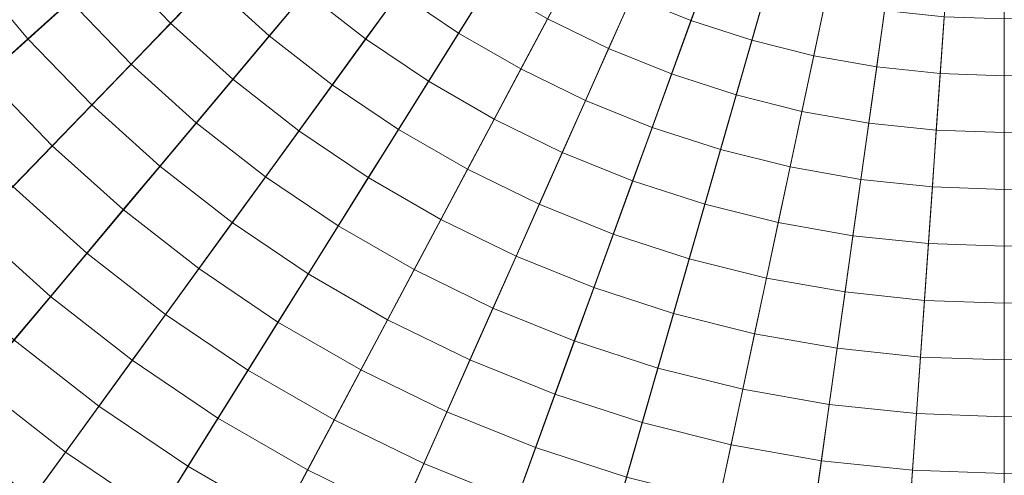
# Model space of a CAD drawing. Header units: centimetres. Extents: x -3.01 to 4.18, y -6.48 to 0.72.
# Tile 213 of 256: x 0.08 to 0.59, y -3.55 to -3.32. Entities that reach past the tile are written whole.
import ezdxf

# ---------------------------------------------------------------- set-up
doc = ezdxf.new("R2010")
doc.units = ezdxf.units.CM
doc.header["$LTSCALE"] = 2.54
doc.layers.add('Lucido design-1', color=7, linetype='Continuous')

# ---------------------------------------------------------------- blocks, each defined once
blk = doc.blocks.new('Gruppo-1')
at = {"color": 142, "linetype": 'Continuous', "lineweight": 9}
for points in [[(-0.2012, -3.49621, -14.60843), (-0.15636, -3.54965, -14.60843), (0.58636, -2.8809, -14.60843), (-0.2012, -3.49621, -14.60843)], [(0.58636, -2.8809, -13.70118), (-0.15636, -3.54965, -13.70118), (-0.2012, -3.49621, -13.70118), (0.58636, -2.8809, -13.70118)], [(-0.15636, -3.54965, -14.60843), (-0.1079, -3.59983, -14.60843), (0.58636, -2.8809, -14.60843), (-0.15636, -3.54965, -14.60843)], [(0.58636, -2.8809, -13.70118), (-0.1079, -3.59983, -13.70118), (-0.15636, -3.54965, -13.70118), (0.58636, -2.8809, -13.70118)], [(-0.1079, -3.59983, -14.60843), (-0.05606, -3.64651, -14.60843), (0.58636, -2.8809, -14.60843), (-0.1079, -3.59983, -14.60843)], [(0.58636, -2.8809, -13.70118), (-0.05606, -3.64651, -13.70118), (-0.1079, -3.59983, -13.70118), (0.58636, -2.8809, -13.70118)], [(-0.05606, -3.64651, -14.60843), (-0.00109, -3.68946, -14.60843), (0.58636, -2.8809, -14.60843), (-0.05606, -3.64651, -14.60843)], [(0.58636, -2.8809, -13.70118), (-0.00109, -3.68946, -13.70118), (-0.05606, -3.64651, -13.70118), (0.58636, -2.8809, -13.70118)], [(-0.00109, -3.68946, -14.60843), (0.05674, -3.72847, -14.60843), (0.58636, -2.8809, -14.60843), (-0.00109, -3.68946, -14.60843)], [(0.58636, -2.8809, -13.70118), (0.05674, -3.72847, -13.70118), (-0.00109, -3.68946, -13.70118), (0.58636, -2.8809, -13.70118)], [(0.05674, -3.72847, -14.60843), (0.11715, -3.76335, -14.60843), (0.58636, -2.8809, -14.60843), (0.05674, -3.72847, -14.60843)], [(0.58636, -2.8809, -13.70118), (0.11715, -3.76335, -13.70118), (0.05674, -3.72847, -13.70118), (0.58636, -2.8809, -13.70118)], [(0.11715, -3.76335, -14.60843), (0.17985, -3.79393, -14.60843), (0.58636, -2.8809, -14.60843), (0.11715, -3.76335, -14.60843)], [(0.58636, -2.8809, -13.70118), (0.17985, -3.79393, -13.70118), (0.11715, -3.76335, -13.70118), (0.58636, -2.8809, -13.70118)], [(0.17985, -3.79393, -14.60843), (0.24453, -3.82006, -14.60843), (0.58636, -2.8809, -14.60843), (0.17985, -3.79393, -14.60843)], [(0.58636, -2.8809, -13.70118), (0.24453, -3.82006, -13.70118), (0.17985, -3.79393, -13.70118), (0.58636, -2.8809, -13.70118)], [(0.24453, -3.82006, -14.60843), (0.31088, -3.84162, -14.60843), (0.58636, -2.8809, -14.60843), (0.24453, -3.82006, -14.60843)], [(0.58636, -2.8809, -13.70118), (0.31088, -3.84162, -13.70118), (0.24453, -3.82006, -13.70118), (0.58636, -2.8809, -13.70118)], [(0.31088, -3.84162, -14.60843), (0.37857, -3.85849, -14.60843), (0.58636, -2.8809, -14.60843), (0.31088, -3.84162, -14.60843)], [(0.58636, -2.8809, -13.70118), (0.37857, -3.85849, -13.70118), (0.31088, -3.84162, -13.70118), (0.58636, -2.8809, -13.70118)], [(0.37857, -3.85849, -14.60843), (0.44727, -3.87061, -14.60843), (0.58636, -2.8809, -14.60843), (0.37857, -3.85849, -14.60843)], [(0.58636, -2.8809, -13.70118), (0.44727, -3.87061, -13.70118), (0.37857, -3.85849, -13.70118), (0.58636, -2.8809, -13.70118)], [(0.44727, -3.87061, -14.60843), (0.51664, -3.8779, -14.60843), (0.58636, -2.8809, -14.60843), (0.44727, -3.87061, -14.60843)], [(0.58636, -2.8809, -13.70118), (0.51664, -3.8779, -13.70118), (0.44727, -3.87061, -13.70118), (0.58636, -2.8809, -13.70118)], [(0.51664, -3.8779, -14.60843), (0.58636, -3.88033, -14.60843), (0.58636, -2.8809, -14.60843), (0.51664, -3.8779, -14.60843)], [(0.58636, -2.8809, -13.70118), (0.58636, -3.88033, -13.70118), (0.51664, -3.8779, -13.70118), (0.58636, -2.8809, -13.70118)], [(0.58636, -3.88033, -14.60843), (0.58636, -2.8809, -14.60843), (0.58636, -2.8809, -14.60843), (0.58636, -3.88033, -14.60843)], [(0.58636, -3.88033, -14.60843), (0.65608, -3.8779, -14.60843), (0.58636, -2.8809, -14.60843), (0.58636, -3.88033, -14.60843)], [(0.58636, -2.8809, -13.70118), (0.58636, -3.88033, -13.70118), (0.58636, -3.88033, -13.70118), (0.58636, -2.8809, -13.70118)], [(0.58636, -2.8809, -13.70118), (0.65608, -3.8779, -13.70118), (0.58636, -3.88033, -13.70118), (0.58636, -2.8809, -13.70118)]]:
    blk.add_polyline3d(points, dxfattribs=at)
for points in [[(-2.99255, -3.25706, -13.70234), (-2.95759, -3.50579, -13.70234), (0.58423, -2.88127, -13.70234), (0.58421, -2.88112, -13.70234)], [(-2.95759, -3.50579, -13.70234), (-2.90537, -3.75148, -13.70234), (0.58426, -2.88142, -13.70234), (0.58423, -2.88127, -13.70234)], [(-2.90537, -3.75148, -13.70234), (-2.83614, -3.99293, -13.70234), (0.58431, -2.88157, -13.70234), (0.58426, -2.88142, -13.70234)], [(-2.83614, -3.99293, -13.70234), (-2.75023, -4.22897, -13.70234), (0.58436, -2.88171, -13.70234), (0.58431, -2.88157, -13.70234)], [(-2.75023, -4.22897, -13.70234), (-2.64806, -4.45843, -13.70234), (0.58442, -2.88185, -13.70234), (0.58436, -2.88171, -13.70234)], [(-2.64806, -4.45843, -13.70234), (-2.53014, -4.68021, -13.70234), (0.58449, -2.88198, -13.70234), (0.58442, -2.88185, -13.70234)], [(-2.53014, -4.68021, -13.70234), (-2.39704, -4.89322, -13.70234), (0.58457, -2.88211, -13.70234), (0.58449, -2.88198, -13.70234)], [(-2.39704, -4.89322, -13.70234), (-2.24939, -5.09643, -13.70234), (0.58466, -2.88223, -13.70234), (0.58457, -2.88211, -13.70234)], [(-2.24939, -5.09643, -13.70234), (-2.08794, -5.28885, -13.70234), (0.58475, -2.88234, -13.70234), (0.58466, -2.88223, -13.70234)], [(-2.08794, -5.28885, -13.70234), (-1.91345, -5.46953, -13.70234), (0.58486, -2.88245, -13.70234), (0.58475, -2.88234, -13.70234)], [(-1.91345, -5.46953, -13.70234), (-1.72679, -5.63761, -13.70234), (0.58497, -2.88255, -13.70234), (0.58486, -2.88245, -13.70234)], [(-1.72679, -5.63761, -13.70234), (-1.52886, -5.79225, -13.70234), (0.58509, -2.88265, -13.70234), (0.58497, -2.88255, -13.70234)], [(-1.52886, -5.79225, -13.70234), (-1.32062, -5.93271, -13.70234), (0.58522, -2.88273, -13.70234), (0.58509, -2.88265, -13.70234)], [(-1.32062, -5.93271, -13.70234), (-1.10309, -6.0583, -13.70234), (0.58535, -2.88281, -13.70234), (0.58522, -2.88273, -13.70234)], [(-1.10309, -6.0583, -13.70234), (-0.87733, -6.16841, -13.70234), (0.58548, -2.88287, -13.70234), (0.58535, -2.88281, -13.70234)], [(-0.87733, -6.16841, -13.70234), (-0.64444, -6.2625, -13.70234), (0.58562, -2.88293, -13.70234), (0.58548, -2.88287, -13.70234)], [(-0.64444, -6.2625, -13.70234), (-0.40555, -6.34012, -13.70234), (0.58577, -2.88298, -13.70234), (0.58562, -2.88293, -13.70234)], [(-0.40555, -6.34012, -13.70234), (-0.16184, -6.40089, -13.70234), (0.58591, -2.88301, -13.70234), (0.58577, -2.88298, -13.70234)], [(-0.16184, -6.40089, -13.70234), (0.08553, -6.4445, -13.70234), (0.58606, -2.88304, -13.70234), (0.58591, -2.88301, -13.70234)], [(0.08553, -6.4445, -13.70234), (0.33533, -6.47076, -13.70234), (0.58621, -2.88305, -13.70234), (0.58606, -2.88304, -13.70234)], [(0.33533, -6.47076, -13.70234), (0.58636, -6.47952, -13.70234), (0.58636, -2.88306, -13.70234), (0.58621, -2.88305, -13.70234)], [(0.58636, -6.47952, -13.70234), (0.83739, -6.47076, -13.70234), (0.58651, -2.88305, -13.70234), (0.58636, -2.88306, -13.70234)], [(0.58636, -6.47952, -13.70234), (0.58636, -2.88306, -13.70234), (0.58636, -2.88306, -13.70234)], [(0.15184, -3.27214, -12.62383), (0.18019, -3.3015, -12.62383), (0.16001, -3.3224, -12.62648), (0.13025, -3.29158, -12.62648)], [(0.07982, -3.27665, -12.62922), (0.10866, -3.31102, -12.62922), (0.08709, -3.33045, -12.63207), (0.05694, -3.29453, -12.63207)], [(0.20038, -3.28059, -12.62129), (0.2292, -3.30654, -12.62129), (0.21052, -3.32881, -12.62383), (0.18019, -3.3015, -12.62383)], [(0.29395, -3.28337, -12.6165), (0.32274, -3.30279, -12.6165), (0.30732, -3.32745, -12.61884), (0.27685, -3.3069, -12.61884)], [(0.40768, -3.28221, -12.61211), (0.43611, -3.2937, -12.61211), (0.42616, -3.32104, -12.61426), (0.39585, -3.3088, -12.61426)], [(0.24789, -3.28427, -12.61884), (0.27685, -3.3069, -12.61884), (0.25977, -3.33042, -12.62129), (0.2292, -3.30654, -12.62129)], [(0.13025, -3.29158, -12.62648), (0.16001, -3.3224, -12.62648), (0.13983, -3.34329, -12.62922), (0.10866, -3.31102, -12.62922)], [(0.05694, -3.29453, -12.63207), (0.08709, -3.33045, -12.63207), (0.06551, -3.34987, -12.63502), (0.03407, -3.3124, -12.63502)], [(0.36646, -3.29446, -12.61426), (0.39585, -3.3088, -12.61426), (0.38402, -3.33537, -12.6165), (0.35281, -3.32015, -12.6165)], [(0.43611, -3.2937, -12.61211), (0.46527, -3.30318, -12.61211), (0.45725, -3.33115, -12.61426), (0.42616, -3.32104, -12.61426)], [(0.18019, -3.3015, -12.62383), (0.21052, -3.32881, -12.62383), (0.19184, -3.35106, -12.62648), (0.16001, -3.3224, -12.62648)], [(0.32274, -3.30279, -12.6165), (0.35281, -3.32015, -12.6165), (0.33915, -3.34583, -12.61884), (0.30732, -3.32745, -12.61884)], [(0.46527, -3.30318, -12.61211), (0.49503, -3.31059, -12.61211), (0.48898, -3.33906, -12.61426), (0.45725, -3.33115, -12.61426)], [(0.2292, -3.30654, -12.62129), (0.25977, -3.33042, -12.62129), (0.24268, -3.35393, -12.62383), (0.21052, -3.32881, -12.62383)], [(0.27685, -3.3069, -12.61884), (0.30732, -3.32745, -12.61884), (0.29192, -3.35211, -12.62129), (0.25977, -3.33042, -12.62129)], [(0.10866, -3.31102, -12.62922), (0.13983, -3.34329, -12.62922), (0.11966, -3.36418, -12.63207), (0.08709, -3.33045, -12.63207)], [(0.39585, -3.3088, -12.61426), (0.42616, -3.32104, -12.61426), (0.41621, -3.34838, -12.6165), (0.38402, -3.33537, -12.6165)], [(0.49503, -3.31059, -12.61211), (0.52522, -3.31592, -12.61211), (0.52117, -3.34473, -12.61426), (0.48898, -3.33906, -12.61426)], [(0.52522, -3.31592, -12.61211), (0.55572, -3.31912, -12.61211), (0.55369, -3.34815, -12.61426), (0.52117, -3.34473, -12.61426)], [(0.16001, -3.3224, -12.62648), (0.19184, -3.35106, -12.62648), (0.17317, -3.37332, -12.62922), (0.13983, -3.34329, -12.62922)], [(0.35281, -3.32015, -12.6165), (0.38402, -3.33537, -12.6165), (0.37219, -3.36194, -12.61884), (0.33915, -3.34583, -12.61884)], [(0.42616, -3.32104, -12.61426), (0.45725, -3.33115, -12.61426), (0.44924, -3.35911, -12.6165), (0.41621, -3.34838, -12.6165)], [(0.55572, -3.31912, -12.61211), (0.58636, -3.32019, -12.61211), (0.58636, -3.34929, -12.61426), (0.55369, -3.34815, -12.61426)], [(0.58636, -3.32019, -12.61211), (0.617, -3.31912, -12.61211), (0.61903, -3.34815, -12.61426), (0.58636, -3.34929, -12.61426)], [(0.58636, -3.32019, -12.61211), (0.58636, -3.34929, -12.61426), (0.58636, -3.34929, -12.61426)], [(0.30732, -3.32745, -12.61884), (0.33915, -3.34583, -12.61884), (0.3255, -3.3715, -12.62129), (0.29192, -3.35211, -12.62129)], [(0.08709, -3.33045, -12.63207), (0.11966, -3.36418, -12.63207), (0.0995, -3.38506, -12.63502), (0.06551, -3.34987, -12.63502)], [(0.21052, -3.32881, -12.62383), (0.24268, -3.35393, -12.62383), (0.2256, -3.37744, -12.62648), (0.19184, -3.35106, -12.62648)], [(0.25977, -3.33042, -12.62129), (0.29192, -3.35211, -12.62129), (0.27652, -3.37675, -12.62383), (0.24268, -3.35393, -12.62383)], [(0.45725, -3.33115, -12.61426), (0.48898, -3.33906, -12.61426), (0.48293, -3.36751, -12.6165), (0.44924, -3.35911, -12.6165)], [(0.38402, -3.33537, -12.6165), (0.41621, -3.34838, -12.6165), (0.40627, -3.37571, -12.61884), (0.37219, -3.36194, -12.61884)], [(0.13983, -3.34329, -12.62922), (0.17317, -3.37332, -12.62922), (0.15451, -3.39556, -12.63207), (0.11966, -3.36418, -12.63207)], [(0.48898, -3.33906, -12.61426), (0.52117, -3.34473, -12.61426), (0.51712, -3.37354, -12.6165), (0.48293, -3.36751, -12.6165)], [(0.33915, -3.34583, -12.61884), (0.37219, -3.36194, -12.61884), (0.36036, -3.3885, -12.62129), (0.3255, -3.3715, -12.62129)], [(0.41621, -3.34838, -12.6165), (0.44924, -3.35911, -12.6165), (0.44122, -3.38706, -12.61884), (0.40627, -3.37571, -12.61884)], [(0.52117, -3.34473, -12.61426), (0.55369, -3.34815, -12.61426), (0.55166, -3.37717, -12.6165), (0.51712, -3.37354, -12.6165)], [(0.55369, -3.34815, -12.61426), (0.58636, -3.34929, -12.61426), (0.58636, -3.37838, -12.6165), (0.55166, -3.37717, -12.6165)], [(0.58636, -3.34929, -12.61426), (0.61903, -3.34815, -12.61426), (0.62106, -3.37717, -12.6165), (0.58636, -3.37838, -12.6165)], [(0.06551, -3.34987, -12.63502), (0.0995, -3.38506, -12.63502), (0.07934, -3.40593, -12.63807), (0.04395, -3.36929, -12.63807)], [(0.19184, -3.35106, -12.62648), (0.2256, -3.37744, -12.62648), (0.20853, -3.40094, -12.62922), (0.17317, -3.37332, -12.62922)], [(0.29192, -3.35211, -12.62129), (0.3255, -3.3715, -12.62129), (0.31186, -3.39716, -12.62383), (0.27652, -3.37675, -12.62383)], [(0.58636, -3.34929, -12.61426), (0.58636, -3.37838, -12.6165), (0.58636, -3.37838, -12.6165)], [(0.24268, -3.35393, -12.62383), (0.27652, -3.37675, -12.62383), (0.26112, -3.40139, -12.62648), (0.2256, -3.37744, -12.62648)], [(0.37219, -3.36194, -12.61884), (0.40627, -3.37571, -12.61884), (0.39632, -3.40303, -12.62129), (0.36036, -3.3885, -12.62129)], [(0.44924, -3.35911, -12.6165), (0.48293, -3.36751, -12.6165), (0.47688, -3.39596, -12.61884), (0.44122, -3.38706, -12.61884)], [(0.11966, -3.36418, -12.63207), (0.15451, -3.39556, -12.63207), (0.13585, -3.41779, -12.63502), (0.0995, -3.38506, -12.63502)], [(0.48293, -3.36751, -12.6165), (0.51712, -3.37354, -12.6165), (0.51308, -3.40234, -12.61884), (0.47688, -3.39596, -12.61884)], [(0.17317, -3.37332, -12.62922), (0.20853, -3.40094, -12.62922), (0.19146, -3.42443, -12.63207), (0.15451, -3.39556, -12.63207)], [(0.3255, -3.3715, -12.62129), (0.36036, -3.3885, -12.62129), (0.34854, -3.41505, -12.62383), (0.31186, -3.39716, -12.62383)], [(0.51712, -3.37354, -12.6165), (0.55166, -3.37717, -12.6165), (0.54963, -3.40618, -12.61884), (0.51308, -3.40234, -12.61884)], [(0.2256, -3.37744, -12.62648), (0.26112, -3.40139, -12.62648), (0.24573, -3.42603, -12.62922), (0.20853, -3.40094, -12.62922)], [(0.27652, -3.37675, -12.62383), (0.31186, -3.39716, -12.62383), (0.29822, -3.42281, -12.62648), (0.26112, -3.40139, -12.62648)], [(0.40627, -3.37571, -12.61884), (0.44122, -3.38706, -12.61884), (0.43321, -3.41501, -12.62129), (0.39632, -3.40303, -12.62129)], [(0.55166, -3.37717, -12.6165), (0.58636, -3.37838, -12.6165), (0.58636, -3.40746, -12.61884), (0.54963, -3.40618, -12.61884)], [(0.58636, -3.37838, -12.6165), (0.62106, -3.37717, -12.6165), (0.62309, -3.40618, -12.61884), (0.58636, -3.40746, -12.61884)], [(0.58636, -3.37838, -12.6165), (0.58636, -3.40746, -12.61884), (0.58636, -3.40746, -12.61884)], [(0.0995, -3.38506, -12.63502), (0.13585, -3.41779, -12.63502), (0.1172, -3.44002, -12.63807), (0.07934, -3.40593, -12.63807)], [(0.36036, -3.3885, -12.62129), (0.39632, -3.40303, -12.62129), (0.38638, -3.43034, -12.62383), (0.34854, -3.41505, -12.62383)], [(0.44122, -3.38706, -12.61884), (0.47688, -3.39596, -12.61884), (0.47084, -3.42439, -12.62129), (0.43321, -3.41501, -12.62129)], [(0.15451, -3.39556, -12.63207), (0.19146, -3.42443, -12.63207), (0.1744, -3.44791, -12.63502), (0.13585, -3.41779, -12.63502)], [(0.31186, -3.39716, -12.62383), (0.34854, -3.41505, -12.62383), (0.33672, -3.44159, -12.62648), (0.29822, -3.42281, -12.62648)], [(0.47688, -3.39596, -12.61884), (0.51308, -3.40234, -12.61884), (0.50903, -3.43113, -12.62129), (0.47084, -3.42439, -12.62129)], [(0.20853, -3.40094, -12.62922), (0.24573, -3.42603, -12.62922), (0.23034, -3.45065, -12.63207), (0.19146, -3.42443, -12.63207)], [(0.26112, -3.40139, -12.62648), (0.29822, -3.42281, -12.62648), (0.28458, -3.44846, -12.62922), (0.24573, -3.42603, -12.62922)], [(0.39632, -3.40303, -12.62129), (0.43321, -3.41501, -12.62129), (0.4252, -3.44295, -12.62383), (0.38638, -3.43034, -12.62383)], [(0.51308, -3.40234, -12.61884), (0.54963, -3.40618, -12.61884), (0.5476, -3.43518, -12.62129), (0.50903, -3.43113, -12.62129)], [(0.07934, -3.40593, -12.63807), (0.1172, -3.44002, -12.63807), (0.09856, -3.46224, -12.64122), (0.05919, -3.4268, -12.64122)], [(0.54963, -3.40618, -12.61884), (0.58636, -3.40746, -12.61884), (0.58636, -3.43654, -12.62129), (0.5476, -3.43518, -12.62129)], [(0.58636, -3.40746, -12.61884), (0.62309, -3.40618, -12.61884), (0.62512, -3.43518, -12.62129), (0.58636, -3.43654, -12.62129)], [(0.58636, -3.40746, -12.61884), (0.58636, -3.43654, -12.62129), (0.58636, -3.43654, -12.62129)], [(0.13585, -3.41779, -12.63502), (0.1744, -3.44791, -12.63502), (0.15735, -3.47139, -12.63807), (0.1172, -3.44002, -12.63807)], [(0.34854, -3.41505, -12.62383), (0.38638, -3.43034, -12.62383), (0.37644, -3.45764, -12.62648), (0.33672, -3.44159, -12.62648)], [(0.43321, -3.41501, -12.62129), (0.47084, -3.42439, -12.62129), (0.46479, -3.45282, -12.62383), (0.4252, -3.44295, -12.62383)], [(0.29822, -3.42281, -12.62648), (0.33672, -3.44159, -12.62648), (0.32491, -3.46813, -12.62922), (0.28458, -3.44846, -12.62922)], [(0.47084, -3.42439, -12.62129), (0.50903, -3.43113, -12.62129), (0.50499, -3.45991, -12.62383), (0.46479, -3.45282, -12.62383)], [(0.05919, -3.4268, -12.64122), (0.09856, -3.46224, -12.64122), (0.07992, -3.48445, -12.64447), (0.03905, -3.44765, -12.64447)], [(0.19146, -3.42443, -12.63207), (0.23034, -3.45065, -12.63207), (0.21496, -3.47527, -12.63502), (0.1744, -3.44791, -12.63502)], [(0.24573, -3.42603, -12.62922), (0.28458, -3.44846, -12.62922), (0.27095, -3.4741, -12.63207), (0.23034, -3.45065, -12.63207)], [(0.38638, -3.43034, -12.62383), (0.4252, -3.44295, -12.62383), (0.41719, -3.47088, -12.62648), (0.37644, -3.45764, -12.62648)], [(0.50903, -3.43113, -12.62129), (0.5476, -3.43518, -12.62129), (0.54557, -3.46418, -12.62383), (0.50499, -3.45991, -12.62383)], [(0.5476, -3.43518, -12.62129), (0.58636, -3.43654, -12.62129), (0.58636, -3.4656, -12.62383), (0.54557, -3.46418, -12.62383)], [(0.58636, -3.43654, -12.62129), (0.62512, -3.43518, -12.62129), (0.62715, -3.46418, -12.62383), (0.58636, -3.4656, -12.62383)], [(0.58636, -3.43654, -12.62129), (0.58636, -3.4656, -12.62383), (0.58636, -3.4656, -12.62383)], [(0.1172, -3.44002, -12.63807), (0.15735, -3.47139, -12.63807), (0.1403, -3.49485, -12.64122), (0.09856, -3.46224, -12.64122)], [(0.33672, -3.44159, -12.62648), (0.37644, -3.45764, -12.62648), (0.36651, -3.48494, -12.62922), (0.32491, -3.46813, -12.62922)], [(0.4252, -3.44295, -12.62383), (0.46479, -3.45282, -12.62383), (0.45875, -3.48124, -12.62648), (0.41719, -3.47088, -12.62648)], [(0.1744, -3.44791, -12.63502), (0.21496, -3.47527, -12.63502), (0.19958, -3.49988, -12.63807), (0.15735, -3.47139, -12.63807)], [(0.28458, -3.44846, -12.62922), (0.32491, -3.46813, -12.62922), (0.3131, -3.49466, -12.63207), (0.27095, -3.4741, -12.63207)], [(0.23034, -3.45065, -12.63207), (0.27095, -3.4741, -12.63207), (0.25732, -3.49973, -12.63502), (0.21496, -3.47527, -12.63502)], [(0.46479, -3.45282, -12.62383), (0.50499, -3.45991, -12.62383), (0.50094, -3.48868, -12.62648), (0.45875, -3.48124, -12.62648)], [(0.37644, -3.45764, -12.62648), (0.41719, -3.47088, -12.62648), (0.40918, -3.4988, -12.62922), (0.36651, -3.48494, -12.62922)], [(0.09856, -3.46224, -12.64122), (0.1403, -3.49485, -12.64122), (0.12325, -3.51831, -12.64447), (0.07992, -3.48445, -12.64447)], [(0.50499, -3.45991, -12.62383), (0.54557, -3.46418, -12.62383), (0.54355, -3.49316, -12.62648), (0.50094, -3.48868, -12.62648)], [(0.54557, -3.46418, -12.62383), (0.58636, -3.4656, -12.62383), (0.58636, -3.49466, -12.62648), (0.54355, -3.49316, -12.62648)], [(0.58636, -3.4656, -12.62383), (0.62715, -3.46418, -12.62383), (0.62917, -3.49316, -12.62648), (0.58636, -3.49466, -12.62648)], [(0.32491, -3.46813, -12.62922), (0.36651, -3.48494, -12.62922), (0.35658, -3.51222, -12.63207), (0.3131, -3.49466, -12.63207)], [(0.58636, -3.4656, -12.62383), (0.58636, -3.49466, -12.62648), (0.58636, -3.49466, -12.62648)], [(0.15735, -3.47139, -12.63807), (0.19958, -3.49988, -12.63807), (0.18421, -3.52447, -12.64122), (0.1403, -3.49485, -12.64122)], [(0.27095, -3.4741, -12.63207), (0.3131, -3.49466, -12.63207), (0.30129, -3.52117, -12.63502), (0.25732, -3.49973, -12.63502)], [(0.41719, -3.47088, -12.62648), (0.45875, -3.48124, -12.62648), (0.45271, -3.50966, -12.62922), (0.40918, -3.4988, -12.62922)], [(0.21496, -3.47527, -12.63502), (0.25732, -3.49973, -12.63502), (0.2437, -3.52535, -12.63807), (0.19958, -3.49988, -12.63807)], [(0.07992, -3.48445, -12.64447), (0.12325, -3.51831, -12.64447), (0.10622, -3.54176, -12.64782), (0.06129, -3.50665, -12.64782)], [(0.45875, -3.48124, -12.62648), (0.50094, -3.48868, -12.62648), (0.4969, -3.51745, -12.62922), (0.45271, -3.50966, -12.62922)], [(0.36651, -3.48494, -12.62922), (0.40918, -3.4988, -12.62922), (0.40118, -3.52671, -12.63207), (0.35658, -3.51222, -12.63207)], [(0.50094, -3.48868, -12.62648), (0.54355, -3.49316, -12.62648), (0.54152, -3.52214, -12.62922), (0.4969, -3.51745, -12.62922)], [(0.1403, -3.49485, -12.64122), (0.18421, -3.52447, -12.64122), (0.16885, -3.54906, -12.64447), (0.12325, -3.51831, -12.64447)], [(0.3131, -3.49466, -12.63207), (0.35658, -3.51222, -12.63207), (0.34665, -3.5395, -12.63502), (0.30129, -3.52117, -12.63502)], [(0.54355, -3.49316, -12.62648), (0.58636, -3.49466, -12.62648), (0.58636, -3.5237, -12.62922), (0.54152, -3.52214, -12.62922)], [(0.58636, -3.49466, -12.62648), (0.62917, -3.49316, -12.62648), (0.6312, -3.52214, -12.62922), (0.58636, -3.5237, -12.62922)], [(0.58636, -3.49466, -12.62648), (0.58636, -3.5237, -12.62922), (0.58636, -3.5237, -12.62922)], [(0.19958, -3.49988, -12.63807), (0.2437, -3.52535, -12.63807), (0.23008, -3.55096, -12.64122), (0.18421, -3.52447, -12.64122)], [(0.25732, -3.49973, -12.63502), (0.30129, -3.52117, -12.63502), (0.28949, -3.54768, -12.63807), (0.2437, -3.52535, -12.63807)], [(0.40918, -3.4988, -12.62922), (0.45271, -3.50966, -12.62922), (0.44668, -3.53806, -12.63207), (0.40118, -3.52671, -12.63207)], [(0.06129, -3.50665, -12.64782), (0.10622, -3.54176, -12.64782), (0.08919, -3.5652, -12.65127), (0.04267, -3.52885, -12.65127)], [(0.45271, -3.50966, -12.62922), (0.4969, -3.51745, -12.62922), (0.49286, -3.5462, -12.63207), (0.44668, -3.53806, -12.63207)], [(0.35658, -3.51222, -12.63207), (0.40118, -3.52671, -12.63207), (0.39318, -3.55462, -12.63502), (0.34665, -3.5395, -12.63502)], [(0.12325, -3.51831, -12.64447), (0.16885, -3.54906, -12.64447), (0.15349, -3.57364, -12.64782), (0.10622, -3.54176, -12.64782)], [(0.4969, -3.51745, -12.62922), (0.54152, -3.52214, -12.62922), (0.5395, -3.5511, -12.63207), (0.49286, -3.5462, -12.63207)], [(0.18421, -3.52447, -12.64122), (0.23008, -3.55096, -12.64122), (0.21647, -3.57656, -12.64447), (0.16885, -3.54906, -12.64447)], [(0.30129, -3.52117, -12.63502), (0.34665, -3.5395, -12.63502), (0.33673, -3.56677, -12.63807), (0.28949, -3.54768, -12.63807)], [(0.54152, -3.52214, -12.62922), (0.58636, -3.5237, -12.62922), (0.58636, -3.55274, -12.63207), (0.5395, -3.5511, -12.63207)], [(0.58636, -3.5237, -12.62922), (0.6312, -3.52214, -12.62922), (0.63323, -3.5511, -12.63207), (0.58636, -3.55274, -12.63207)], [(0.58636, -3.5237, -12.62922), (0.58636, -3.55274, -12.63207), (0.58636, -3.55274, -12.63207)], [(0.04267, -3.52885, -12.65127), (0.08919, -3.5652, -12.65127), (0.07217, -3.58862, -12.65482), (0.02405, -3.55103, -12.65482)], [(0.2437, -3.52535, -12.63807), (0.28949, -3.54768, -12.63807), (0.27769, -3.57418, -12.64122), (0.23008, -3.55096, -12.64122)], [(0.40118, -3.52671, -12.63207), (0.44668, -3.53806, -12.63207), (0.44064, -3.56645, -12.63502), (0.39318, -3.55462, -12.63502)], [(0.34665, -3.5395, -12.63502), (0.39318, -3.55462, -12.63502), (0.38518, -3.58251, -12.63807), (0.33673, -3.56677, -12.63807)], [(0.44668, -3.53806, -12.63207), (0.49286, -3.5462, -12.63207), (0.48882, -3.57495, -12.63502), (0.44064, -3.56645, -12.63502)], [(0.10622, -3.54176, -12.64782), (0.15349, -3.57364, -12.64782), (0.13813, -3.59821, -12.65127), (0.08919, -3.5652, -12.65127)], [(0.16885, -3.54906, -12.64447), (0.21647, -3.57656, -12.64447), (0.20286, -3.60215, -12.64782), (0.15349, -3.57364, -12.64782)], [(0.28949, -3.54768, -12.63807), (0.33673, -3.56677, -12.63807), (0.32681, -3.59402, -12.64122), (0.27769, -3.57418, -12.64122)], [(0.49286, -3.5462, -12.63207), (0.5395, -3.5511, -12.63207), (0.53747, -3.58006, -12.63502), (0.48882, -3.57495, -12.63502)], [(0.23008, -3.55096, -12.64122), (0.27769, -3.57418, -12.64122), (0.2659, -3.60067, -12.64447), (0.21647, -3.57656, -12.64447)], [(0.5395, -3.5511, -12.63207), (0.58636, -3.55274, -12.63207), (0.58636, -3.58177, -12.63502), (0.53747, -3.58006, -12.63502)], [(0.58636, -3.55274, -12.63207), (0.63323, -3.5511, -12.63207), (0.63525, -3.58006, -12.63502), (0.58636, -3.58177, -12.63502)], [(0.58636, -3.55274, -12.63207), (0.58636, -3.58177, -12.63502), (0.58636, -3.58177, -12.63502)]]:
    blk.add_3dface(points, dxfattribs=at)

msp = doc.modelspace()

# ---------------------------------------------------------------- block references
at = {"layer": 'Lucido design-1', "color": 7}
msp.add_blockref('Gruppo-1', (0, 0), dxfattribs=at)

doc.saveas('drawing.dxf')
